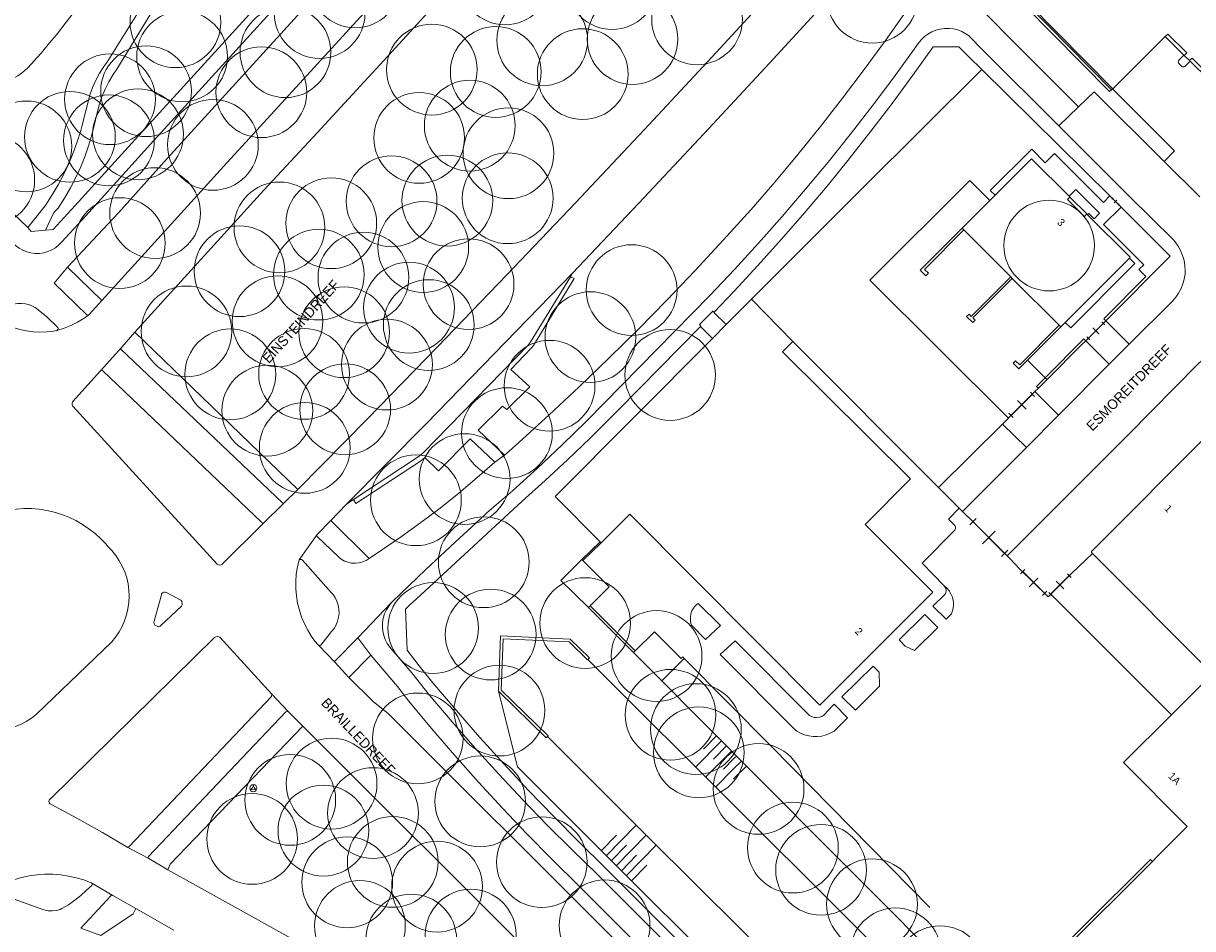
# Model space of a CAD drawing. Header units: metres. Extents: x 134994 to 136506, y 457393 to 459006.
# Tile 142 of 171: x 135737 to 135902, y 458351 to 458478. Entities that reach past the tile are written whole.
import ezdxf
from ezdxf.enums import TextEntityAlignment as Align

# ---------------------------------------------------------------- set-up
doc = ezdxf.new("R2010")
doc.units = ezdxf.units.M
for name, color, linetype, lineweight in [('B-WE-GR-BOOM-S', 250, 'Continuous', 13), ('B-WE-GW_TALUDLIJNEN', 251, 'Continuous', 5), ('B-WE-KG_BEBOUWING', 251, 'Continuous', 20), ('B-WE-KG_HUISNR', 251, 'Continuous', 5), ('B-WE-KG_ONDERGROND_REST', 251, 'Continuous', 5), ('B-WE-KG_STRAATNAAM', 251, 'Continuous', 5)]:
    doc.layers.add(name, color=color, linetype=linetype, lineweight=lineweight)
doc.styles.add('Styledgn000', font='dgn000.shx')

# ---------------------------------------------------------------- blocks, each defined once
blk = doc.blocks.new('SGR-BOOM_02')
blk.add_circle((0, 0), 6.4)

msp = doc.modelspace()

# ---------------------------------------------------------------- linework, layer by layer
at = {"layer": 'B-WE-GW_TALUDLIJNEN'}
for p, q in [((135835.91, 458377.19), (135832.24, 458373.5)), ((135835.2, 458377.9), (135833.37, 458376.05)), ((135837.32, 458375.77), (135833.66, 458372.09)), ((135836.62, 458376.48), (135834.79, 458374.64)), ((135837.72, 458374.75), (135836.21, 458373.23)), ((135838.02, 458375.06), (135837.72, 458374.75)), ((135838.74, 458374.35), (135837.72, 458373.34)), ((135839.44, 458373.64), (135837.72, 458371.92)), ((135837.72, 458373.34), (135835.08, 458370.68)), ((135837.72, 458371.92), (135837.62, 458371.82)), ((135818.97, 458361.72), (135821.08, 458363.88)), ((135819.68, 458361.02), (135823.89, 458365.31)), ((135821.08, 458359.6), (135825.3, 458363.9)), ((135820.39, 458360.32), (135822.51, 458362.47)), ((135822.51, 458358.2), (135826.72, 458362.48)), ((135821.79, 458358.89), (135823.93, 458361.07)), ((135823.21, 458357.48), (135825.36, 458359.67))]:
    msp.add_line(p, q, dxfattribs=at)
at = {"layer": 'B-WE-GW_TALUDLIJNEN', "flags": 128}
for points in [[(135731.72, 458469.7), (135733.3, 458469.83), (135734.05, 458469.94), (135734.78, 458470.13), (135735.49, 458470.4), (135735.89, 458470.59), (135736.64, 458471.02), (135737.34, 458471.52), (135737.99, 458472.08), (135738.59, 458472.7), (135738.87, 458473.03), (135739.93, 458474.22), (135741.1, 458475.67), (135742.09, 458476.81), (135743.45, 458478.56), (135744.14, 458479.43), (135745.81, 458481.47), (135747.5, 458483.49), (135750.38, 458487.17), (135753.22, 458491.45), (135757.45, 458494.99), (135762.55, 458503.61)], [(135804.45, 458384.21), (135807.14, 458373.55), (135848.96, 458331.78), (135858.29, 458322.49), (135876.36, 458304.22), (135889.57, 458290.91), (135897.19, 458283.32)]]:
    msp.add_lwpolyline(points, dxfattribs=at)
at = {"layer": 'B-WE-KG_BEBOUWING', "flags": 128}
for points in [[(135879.26, 458481.17), (135891.1, 458469.19), (135891.08, 458469.16), (135890.95, 458469.04), (135878.99, 458481.15)], [(135891.1, 458469.19), (135898.52, 458476.56), (135898.88, 458476.9), (135901.55, 458474.24), (135901.2, 458473.89), (135901.94, 458473.15), (135902.3, 458473.5), (135904.93, 458470.87), (135904.58, 458470.52), (135905.31, 458469.79), (135905.66, 458470.14), (135908.42, 458467.4), (135908.07, 458467.04), (135908.8, 458466.31), (135920.71, 458478.01), (135920.03, 458478.7)], [(135887.46, 458451.53), (135887.57, 458451.42), (135893.57, 458445.42), (135893.46, 458445.31), (135884.4, 458436.23), (135883.77, 458435.6), (135883.54, 458435.82), (135876.94, 458442.43), (135876.72, 458442.65), (135870.1, 458449.28), (135869.87, 458449.51), (135873.76, 458453.4), (135874.53, 458454.17), (135879.67, 458459.32), (135884.96, 458454.03), (135885.08, 458453.91)], [(135905.2, 458421.03), (135888.05, 458403.86), (135888.27, 458403.63), (135905.19, 458386.68), (135899.39, 458380.89), (135892.62, 458374.13), (135901.63, 458365.11), (135897.4, 458360.89), (135896.71, 458360.2), (135884, 458347.52)]]:
    msp.add_lwpolyline(points, dxfattribs=at)
for points in [[(135885.08, 458453.91), (135887.46, 458451.53), (135887.11, 458451.18), (135884.73, 458453.56)], [(135865.71, 458398.2), (135856.18, 458407.74), (135862.59, 458414.14), (135844.54, 458432.1), (135845.99, 458433.54), (135840.14, 458439.5), (135836.57, 458435.92), (135834.63, 458433.97), (135812.45, 458411.69), (135818.78, 458405.26), (135818.92, 458405.12), (135822.97, 458409.17), (135849.81, 458382.26)], [(135816.35, 458402.66), (135820.09, 458398.95), (135817.39, 458396.23), (135817.16, 458396), (135813.27, 458399.84), (135816.21, 458402.8)], [(135823.51, 458389.66), (135827.5, 458385.65), (135830.67, 458388.83), (135830.44, 458389.06), (135830.21, 458388.83), (135826.45, 458392.6), (135823.74, 458389.89)]]:
    msp.add_lwpolyline(points, close=True, dxfattribs=at)
at = {"layer": 'B-WE-KG_ONDERGROND_REST'}
for p, q in [((135876.39, 458476.53), (135886.29, 458466.62)), ((135883.51, 458463.95), (135872.8, 458474.64)), ((135872.62, 458471.92), (135870.83, 458473.71)), ((135872.62, 458471.92), (135890.71, 458454.06)), ((135883.51, 458463.95), (135886.29, 458466.62)), ((135744.75, 458452.72), (135751.74, 458460.41)), ((135903.41, 458453.92), (135898.35, 458458.92)), ((135738.06, 458449.6), (135732.48, 458454.9)), ((135892.3, 458452.5), (135890.71, 458454.06)), ((135891.15, 458453.8), (135890.98, 458453.62)), ((135891.94, 458452.85), (135891.07, 458453.71)), ((135891.68, 458453.45), (135891.33, 458453.1)), ((135892.03, 458452.93), (135891.86, 458452.76)), ((135743.63, 458444.02), (135748.48, 458439.31)), ((135814.59, 458442.64), (135814.89, 458443.17)), ((135746.69, 458437.33), (135748.48, 458439.31)), ((135836.57, 458435.92), (135834.82, 458437.64)), ((135890.15, 458436.47), (135887.3, 458433.63)), ((135890.01, 458435.9), (135889.58, 458436.33)), ((135890.15, 458436.47), (135893.42, 458433.15)), ((135751.3, 458432.75), (135753.17, 458434.87)), ((135753.17, 458434.87), (135776.13, 458412.66)), ((135832.96, 458435.64), (135834.63, 458433.97)), ((135883.77, 458435.6), (135879.08, 458430.91)), ((135887.66, 458433.97), (135889.8, 458436.12)), ((135889.15, 458434.62), (135888.3, 458435.47)), ((135845.99, 458433.54), (135866.54, 458412.94)), ((135890.62, 458430.32), (135887.3, 458433.63)), ((135887.87, 458433.76), (135887.44, 458434.19)), ((135893.42, 458433.15), (135890.62, 458430.32)), ((135751.3, 458432.75), (135748.3, 458429.41)), ((135879.08, 458430.91), (135881.57, 458428.43)), ((135890.62, 458430.32), (135883.48, 458423.15)), ((135748.29, 458429.4), (135748.3, 458429.41)), ((135881.84, 458428.16), (135880.62, 458426.94)), ((135881.57, 458428.43), (135881.84, 458428.16)), ((135880.14, 458426.46), (135876.41, 458422.76)), ((135879.49, 458426.41), (135880.09, 458425.8)), ((135880.62, 458426.94), (135880.14, 458426.46)), ((135880.14, 458426.46), (135883.48, 458423.15)), ((135879.79, 458426.1), (135876.77, 458423.11)), ((135877.68, 458425.21), (135878.88, 458424)), ((135876.47, 458423.41), (135877.07, 458422.81)), ((135883.48, 458423.15), (135878.92, 458418.6)), ((135866.54, 458412.94), (135875.54, 458421.89)), ((135875.54, 458421.89), (135876.39, 458422.73)), ((135878.92, 458418.6), (135875.54, 458421.89)), ((135876.39, 458422.73), (135876.41, 458422.76)), ((135893.29, 458420.37), (135876.22, 458403.3)), ((135878.92, 458418.6), (135869.93, 458409.55)), ((135805.3, 458417.51), (135803.96, 458416.51)), ((135869.45, 458410.03), (135866.54, 458412.94)), ((135782.98, 458410.52), (135780.8, 458408.28)), ((135869.93, 458409.55), (135869.45, 458410.03)), ((135780.8, 458408.28), (135778.86, 458406.33)), ((135786.21, 458402.93), (135780.8, 458408.28)), ((135871.83, 458408.59), (135870.93, 458407.69)), ((135876.22, 458403.3), (135870.99, 458408.5)), ((135875.86, 458403.65), (135871.38, 458408.14)), ((135874.52, 458406.79), (135872.72, 458405)), ((135776.32, 458402.74), (135778.86, 458406.33)), ((135816.21, 458402.8), (135818.78, 458405.26)), ((135816.35, 458402.66), (135818.92, 458405.12)), ((135876.31, 458404.1), (135875.41, 458403.21)), ((135876.22, 458403.3), (135876.58, 458402.92)), ((135888.27, 458403.63), (135885.33, 458400.87)), ((135876.58, 458402.92), (135878.02, 458401.44)), ((135881.84, 458397.67), (135878.02, 458401.44)), ((135878.72, 458401.39), (135878.11, 458400.77)), ((135881.49, 458398.02), (135878.42, 458401.08)), ((135880.56, 458400.17), (135879.34, 458398.94)), ((135884.98, 458400.52), (135882.35, 458397.88)), ((135885.33, 458400.87), (135882.37, 458397.9)), ((135884.71, 458400.78), (135885.24, 458400.25)), ((135881.79, 458398.33), (135881.18, 458397.72)), ((135883.14, 458399.72), (135884.19, 458398.67)), ((135789.33, 458396.66), (135789.52, 458396.85)), ((135881.84, 458397.67), (135881.99, 458397.52)), ((135882.37, 458397.9), (135881.99, 458397.52)), ((135882.09, 458398.14), (135882.62, 458397.61)), ((135882.37, 458397.9), (135899.39, 458380.89)), ((135784.59, 458391.75), (135789.33, 458396.66)), ((135823.51, 458389.66), (135817.16, 458396)), ((135823.74, 458389.89), (135817.39, 458396.23)), ((135786.45, 458389.27), (135784.59, 458391.75)), ((135779.06, 458390.7), (135781.39, 458388.26)), ((135783.36, 458386.15), (135786.45, 458389.27)), ((135781.39, 458388.26), (135781.4, 458388.25)), ((135781.4, 458388.25), (135783.36, 458386.15)), ((135783.36, 458386.15), (135786.77, 458382.77)), ((135772.5, 458383.81), (135774.77, 458381.36)), ((135774.77, 458381.36), (135776.83, 458379.28)), ((135755.14, 458360.59), (135752.16, 458362.17)), ((135757.82, 458359.03), (135755.14, 458360.59)), ((135896.71, 458360.2), (135896.42, 458360.49)), ((135761.73, 458356.86), (135757.82, 458359.03)), ((135747.08, 458357.14), (135747.01, 458357.18)), ((135750.05, 458355.41), (135747.08, 458357.14)), ((135750.05, 458355.41), (135753.29, 458353.56)), ((135758.65, 458350.52), (135753.29, 458353.56))]:
    msp.add_line(p, q, dxfattribs=at)
at = {"layer": 'B-WE-KG_ONDERGROND_REST', "flags": 128}
for points in [[(135881.75, 458600), (135880.79, 458598.9), (135844.23, 458555.71), (135843.09, 458554.35), (135841.88, 458553.05), (135840.62, 458551.8), (135839.3, 458550.6), (135837.93, 458549.47), (135837.39, 458549.05), (135833.92, 458546.55), (135832.67, 458545.62), (135831.46, 458544.64), (135830.31, 458543.59), (135829.21, 458542.48), (135828.17, 458541.32), (135827.94, 458541.04), (135755.36, 458461.37), (135746.26, 458451.28), (135742.86, 458447.58)], [(135776.13, 458412.66), (135786.02, 458422.69), (135795.85, 458432.78), (135805.62, 458442.92), (135815.33, 458453.11), (135824.99, 458463.37), (135834.59, 458473.67), (135844.12, 458484.03), (135853.61, 458494.45), (135863.03, 458504.91), (135872.39, 458515.43), (135881.69, 458526.01), (135890.93, 458536.64), (135900.11, 458547.31), (135909.23, 458558.04), (135918.29, 458568.83), (135926.51, 458578.73)], [(135850.73, 458543.32), (135840.56, 458531.6), (135830.33, 458519.92), (135820.05, 458508.3), (135809.7, 458496.73), (135799.3, 458485.22), (135788.83, 458473.76), (135778.31, 458462.35), (135771.36, 458454.89)], [(135751.74, 458460.41), (135813.32, 458528)], [(135743.63, 458444.02), (135750.85, 458451.7), (135757.7, 458459.36), (135803.7, 458509.86), (135811.62, 458518.54), (135817.07, 458524.51)], [(135817.08, 458515.01), (135805.1, 458501.59), (135793.06, 458488.22), (135780.96, 458474.9), (135768.8, 458461.64), (135766.63, 458459.29)], [(135738.06, 458449.6), (135740.52, 458452.67), (135741.48, 458454.22), (135742.33, 458455.65), (135743.11, 458457.12), (135743.82, 458458.62), (135744.46, 458460.16), (135745.02, 458461.72), (135745.51, 458463.31), (135745.66, 458463.86), (135746.8, 458468.29), (135747.18, 458469.35), (135747.64, 458470.38), (135748.17, 458471.37), (135748.76, 458472.32), (135749.18, 458472.91), (135756.47, 458484.61), (135757.34, 458486.27), (135758.14, 458487.97), (135758.87, 458489.7), (135759.45, 458491.26), (135763.36, 458503.35)], [(135740.55, 458449.22), (135741.74, 458451.73), (135742.33, 458452.36), (135743.23, 458453.75), (135744.07, 458455.19), (135744.83, 458456.67), (135745.52, 458458.18), (135746.13, 458459.72), (135746.67, 458461.29), (135747.08, 458462.68), (135748.13, 458466.91), (135748.51, 458468.03), (135748.97, 458469.12), (135749.5, 458470.18), (135750.11, 458471.2), (135750.6, 458471.94), (135759.12, 458485.92), (135759.8, 458487.32), (135760.4, 458488.76), (135760.94, 458490.22), (135761.22, 458491.11), (135765, 458502.85)], [(135814.89, 458443.17), (135824.21, 458452.99), (135833.47, 458462.86), (135842.67, 458472.78), (135851.81, 458482.76), (135856.02, 458487.4)], [(135871.59, 458481.39), (135876.39, 458476.53)], [(135890.95, 458469.04), (135890.65, 458468.78), (135878.7, 458480.86), (135878.99, 458481.15)], [(135861.97, 458480.11), (135859.04, 458475.97), (135856.04, 458471.88), (135852.98, 458467.84), (135849.86, 458463.84), (135846.67, 458459.9), (135843.42, 458456.01), (135840.11, 458452.16), (135840.07, 458452.11)], [(135863.68, 458475.58), (135864.08, 458476.07), (135864.52, 458476.51), (135865.02, 458476.89), (135865.57, 458477.2), (135866.15, 458477.44), (135866.76, 458477.61), (135867.38, 458477.7), (135868.01, 458477.7), (135868.63, 458477.63), (135869.24, 458477.48), (135869.83, 458477.25), (135870.38, 458476.95), (135870.89, 458476.59), (135870.91, 458476.57)], [(135870.91, 458476.57), (135872.8, 458474.64)], [(135904.55, 458470.57), (135902.02, 458473.06), (135901.3, 458472.33), (135901.14, 458472.26), (135900.96, 458472.27), (135900.84, 458472.33), (135900.41, 458472.79), (135900.36, 458472.96), (135900.39, 458473.12), (135900.49, 458473.26), (135901.15, 458473.94), (135898.52, 458476.56)], [(135834.33, 458440.06), (135837.77, 458443.71), (135841.15, 458447.41), (135844.47, 458451.17), (135847.74, 458454.98), (135850.94, 458458.84), (135854.08, 458462.75), (135857.15, 458466.71), (135860.17, 458470.72), (135863.11, 458474.78), (135863.68, 458475.58)], [(135865.79, 458475.12), (135862.92, 458471.1), (135859.98, 458467.12), (135856.98, 458463.18), (135853.92, 458459.3), (135850.8, 458455.46), (135847.61, 458451.68), (135844.37, 458447.95), (135841.06, 458444.27), (135837.7, 458440.65), (135834.82, 458437.64)], [(135870.83, 458473.71), (135869.4, 458475.11), (135865.79, 458475.12)], [(135872.62, 458471.92), (135855.85, 458455.2), (135840.14, 458439.5)], [(135898.35, 458458.92), (135888.49, 458468.76), (135886.29, 458466.62)], [(135891.08, 458469.16), (135899.8, 458460.42), (135898.35, 458458.92)], [(135883.51, 458463.95), (135893.46, 458454.01), (135899.67, 458447.89), (135899.9, 458447.61), (135900.33, 458447), (135900.68, 458446.35), (135900.96, 458445.67), (135901.17, 458444.97), (135901.3, 458444.24), (135901.35, 458443.5), (135901.32, 458443.05), (135901.2, 458442.35), (135901.01, 458441.66), (135900.74, 458440.99), (135900.4, 458440.36), (135899.99, 458439.77), (135899.52, 458439.23), (135893.42, 458433.15)], [(135890.71, 458454.06), (135889.8, 458453.16), (135882.88, 458460.03), (135881.6, 458458.72), (135879.68, 458460.68), (135873.84, 458454.84), (135874.53, 458454.17)], [(135766.63, 458459.29), (135748.48, 458439.31)], [(135876.39, 458422.73), (135856.86, 458442.2), (135870.93, 458456.25), (135873.76, 458453.4)], [(135771.36, 458454.89), (135753.17, 458434.87)], [(135887.57, 458451.42), (135887.76, 458451.6), (135888.5, 458450.86), (135889.25, 458451.63), (135888.5, 458452.37), (135885.9, 458454.97), (135884.96, 458454.03)], [(135744.75, 458452.72), (135741.65, 458449.32), (135740.55, 458449.22)], [(135840.07, 458452.11), (135836.17, 458447.81), (135832.22, 458443.57), (135828.21, 458439.38), (135824.15, 458435.25), (135820.02, 458431.17), (135815.85, 458427.15), (135811.61, 458423.19), (135807.32, 458419.29), (135805.97, 458418.08)], [(135892.3, 458452.5), (135889.82, 458450.03), (135895.49, 458444.37), (135894.8, 458443.68), (135895.79, 458442.68), (135889.86, 458436.74), (135890.15, 458436.47)], [(135892.3, 458452.5), (135892.83, 458451.96), (135899.22, 458445.55), (135890.15, 458436.47)], [(135740.55, 458449.22), (135738.54, 458449.07), (135738.06, 458449.6)], [(135869.87, 458449.51), (135863.96, 458443.59), (135864.76, 458442.8), (135865.11, 458443.15), (135864.54, 458443.71), (135870.1, 458449.28)], [(135742.86, 458447.58), (135742.44, 458447.15), (135741.97, 458446.77), (135741.45, 458446.46), (135740.89, 458446.22), (135740.31, 458446.05), (135739.71, 458445.97), (135739.1, 458445.96), (135738.5, 458446.03), (135737.91, 458446.18), (135737.35, 458446.41), (135736.82, 458446.71), (135736.33, 458447.08), (135735.9, 458447.5), (135735.85, 458447.57)], [(135893.46, 458445.31), (135893.61, 458445.16), (135894.23, 458444.53), (135893.69, 458444.01), (135885.18, 458435.46), (135884.4, 458436.23)], [(135743.63, 458444.02), (135741.76, 458441.78), (135746.36, 458437.28)], [(135782.98, 458410.52), (135794.25, 458421.94), (135805.46, 458433.42), (135814.89, 458443.17)], [(135814.59, 458442.64), (135808.9, 458433.38), (135808.62, 458433), (135793.83, 458417.84), (135793.26, 458417.36), (135784.01, 458411.23)], [(135814.59, 458442.64), (135815.14, 458442.43), (135809.39, 458432.98), (135809.08, 458432.6), (135806.2, 458429.6), (135808.86, 458427.12), (135805.64, 458423.96), (135805.02, 458424.41), (135801.59, 458421.02), (135805.3, 458417.51)], [(135876.94, 458442.43), (135871.37, 458436.85), (135871.68, 458436.53), (135871.35, 458436.2), (135870.5, 458437.05), (135870.84, 458437.38), (135871.14, 458437.07), (135876.72, 458442.65)], [(135816.83, 458422.23), (135834.33, 458440.06)], [(135733.43, 458436.78), (135733.73, 458437.26), (135734.1, 458437.7), (135734.52, 458438.07), (135734.99, 458438.39), (135735.51, 458438.63), (135736.05, 458438.8), (135736.61, 458438.9), (135737.18, 458438.91), (135737.74, 458438.84), (135738.29, 458438.7), (135738.81, 458438.48), (135739.1, 458438.32)], [(135739.1, 458438.32), (135740.68, 458437.05), (135742.3, 458435.5)], [(135733.43, 458436.78), (135734.25, 458436.28), (135735.11, 458435.85), (135735.99, 458435.5), (135736.91, 458435.22), (135737.85, 458435.02), (135738.8, 458434.89), (135739.76, 458434.85), (135740.72, 458434.89), (135741.67, 458435), (135742.16, 458435.09)], [(135742.16, 458435.09), (135743.16, 458435.42), (135744.14, 458435.81), (135745.08, 458436.28), (135745.99, 458436.82), (135746.61, 458437.25)], [(135746.36, 458437.28), (135746.48, 458437.23), (135746.61, 458437.25)], [(135746.61, 458437.25), (135746.69, 458437.33)], [(135834.82, 458437.64), (135834.73, 458437.88), (135832.8, 458435.93), (135832.99, 458435.68), (135832.96, 458435.64)], [(135742.3, 458435.5), (135742.34, 458435.35), (135742.3, 458435.21), (135742.19, 458435.11), (135742.16, 458435.09)], [(135821.35, 458423.87), (135832.96, 458435.64)], [(135879.08, 458430.91), (135877.86, 458429.68), (135877.07, 458430.47), (135877.41, 458430.81), (135877.98, 458430.25), (135883.54, 458435.82)], [(135881.57, 458428.43), (135887.02, 458433.89), (135887.3, 458433.63)], [(135887.3, 458433.63), (135886.77, 458433.1), (135881.84, 458428.16)], [(135751.3, 458432.75), (135751.19, 458432.45), (135773.98, 458410.8)], [(135893.29, 458420.37), (135903.13, 458430.33), (135903.7, 458430.87), (135904.32, 458431.35), (135904.99, 458431.76), (135905.7, 458432.1), (135906.43, 458432.37), (135907.19, 458432.57), (135907.97, 458432.68), (135908.76, 458432.71), (135909.54, 458432.67), (135910.28, 458432.55), (135911.02, 458432.38), (135911.74, 458432.14), (135912.42, 458431.82), (135913.07, 458431.43), (135913.67, 458430.98), (135913.94, 458430.75), (135914.97, 458429.69)], [(135748.29, 458429.4), (135744.36, 458425.04)], [(135748.62, 458429.41), (135748.51, 458429.47), (135748.37, 458429.46), (135748.3, 458429.41)], [(135771.04, 458408.05), (135748.62, 458429.41)], [(135881.57, 458428.43), (135880.35, 458427.21), (135880.62, 458426.94)], [(135744.36, 458425.04), (135744.29, 458424.85), (135744.29, 458424.65), (135744.37, 458424.46), (135744.41, 458424.41)], [(135744.41, 458424.41), (135764.77, 458402.15)], [(135807.79, 458411.03), (135811.04, 458413.92), (135814.23, 458416.88), (135817.37, 458419.89), (135820.46, 458422.96), (135821.35, 458423.87)], [(135806.42, 458412.48), (135809.96, 458415.68), (135813.44, 458418.94), (135816.83, 458422.23)], [(135784.01, 458411.23), (135784.32, 458410.69), (135793.58, 458416.77), (135794.07, 458417.16), (135796, 458415.29), (135800.45, 458419.82), (135803.96, 458416.51)], [(135803.96, 458416.51), (135801.42, 458414.29), (135798.84, 458412.14), (135796.21, 458410.04), (135793.52, 458408.01), (135790.79, 458406.04), (135788.08, 458404.19)], [(135805.97, 458418.08), (135805.3, 458417.51)], [(135774.25, 458410.81), (135776.13, 458412.66)], [(135802.81, 458409.36), (135806.42, 458412.48)], [(135727.65, 458405.84), (135728.47, 458406.57), (135729.33, 458407.23), (135730.24, 458407.83), (135731.19, 458408.36), (135732.18, 458408.82), (135733.2, 458409.2), (135734.25, 458409.51), (135735.31, 458409.74), (135736.39, 458409.9), (135737.48, 458409.97), (135738.57, 458409.96), (135739.65, 458409.88), (135740.73, 458409.71), (135741.79, 458409.47), (135742.83, 458409.15), (135743.85, 458408.75), (135744.83, 458408.28), (135745.78, 458407.74), (135746.68, 458407.13), (135747.54, 458406.46), (135748.34, 458405.72), (135749.09, 458404.93), (135749.31, 458404.67)], [(135771.1, 458407.72), (135774.25, 458410.81)], [(135773.98, 458410.8), (135774.1, 458410.75), (135774.22, 458410.78), (135774.25, 458410.81)], [(135782.98, 458410.52), (135783.63, 458410.99), (135784.01, 458411.23)], [(135791.87, 458396.28), (135793.46, 458397.76), (135807.79, 458411.03)], [(135869.45, 458410.03), (135867.93, 458408.49), (135868.87, 458407.55), (135868.94, 458407.35), (135868.92, 458407.14), (135868.83, 458406.94), (135868.75, 458406.85), (135864.21, 458402.28), (135867.31, 458399.08)], [(135794.21, 458401.38), (135798.32, 458405.25), (135802.48, 458409.06), (135802.81, 458409.36)], [(135869.93, 458409.55), (135870.45, 458409.03), (135870.99, 458408.5)], [(135765.46, 458402.14), (135771.1, 458407.72)], [(135771.1, 458407.72), (135771.14, 458407.86), (135771.09, 458407.99), (135771.04, 458408.05)], [(135778.87, 458406.05), (135778.83, 458406.19), (135778.86, 458406.33)], [(135781.87, 458403.14), (135778.87, 458406.05)], [(135749.31, 458404.67), (135749.92, 458404.04), (135750.47, 458403.35), (135750.96, 458402.62), (135751.38, 458401.85), (135751.73, 458401.04), (135752, 458400.2), (135752.2, 458399.34), (135752.31, 458398.47), (135752.35, 458397.59), (135752.31, 458396.71), (135752.18, 458395.84), (135751.98, 458394.98), (135751.7, 458394.14), (135751.35, 458393.34), (135750.93, 458392.56), (135750.43, 458391.83), (135749.89, 458391.17)], [(135788.08, 458404.19), (135786.21, 458402.93)], [(135764.77, 458402.15), (135764.93, 458402.03), (135765.12, 458401.99), (135765.3, 458402.03), (135765.46, 458402.14)], [(135776.32, 458402.74), (135776.08, 458401.74), (135775.93, 458400.72), (135775.86, 458399.7), (135775.86, 458398.67), (135775.95, 458397.65), (135776.11, 458396.64), (135776.36, 458395.64), (135776.68, 458394.67), (135777.07, 458393.72), (135777.54, 458392.81), (135778.08, 458391.93), (135778.51, 458391.33)], [(135776.79, 458402.67), (135776.65, 458402.77), (135776.47, 458402.79), (135776.32, 458402.74)], [(135780.87, 458398.15), (135776.79, 458402.67)], [(135786.21, 458402.93), (135785.77, 458402.65), (135785.28, 458402.44), (135784.78, 458402.31), (135784.26, 458402.26), (135783.73, 458402.28), (135783.22, 458402.39), (135782.73, 458402.57), (135782.27, 458402.83), (135781.87, 458403.14)], [(135789.52, 458396.85), (135794.21, 458401.38)], [(135868.64, 458396.7), (135868.64, 458396.25), (135868.57, 458395.75), (135868.41, 458395.27), (135868.35, 458395.12), (135867.59, 458394.36), (135865.74, 458396.18), (135867.45, 458397.89), (135867.56, 458398.14), (135867.6, 458398.42), (135867.55, 458398.69), (135867.43, 458398.94), (135867.31, 458399.08)], [(135867.31, 458399.08), (135867.69, 458398.76), (135868.02, 458398.38), (135868.29, 458397.95), (135868.49, 458397.48), (135868.61, 458396.99), (135868.64, 458396.7)], [(135756.89, 458397.82), (135755.87, 458394.08)], [(135757.62, 458398.14), (135757.43, 458398.2), (135757.23, 458398.18), (135757.05, 458398.08), (135756.93, 458397.92), (135756.89, 458397.82)], [(135759.56, 458397.09), (135757.62, 458398.14)], [(135759.73, 458396.21), (135759.82, 458396.41), (135759.83, 458396.64), (135759.77, 458396.86), (135759.63, 458397.04), (135759.56, 458397.09)], [(135780.9, 458392.62), (135781.26, 458393.07), (135781.54, 458393.57), (135781.76, 458394.1), (135781.9, 458394.65), (135781.96, 458395.22), (135781.94, 458395.79), (135781.84, 458396.36), (135781.66, 458396.9), (135781.41, 458397.42), (135781.09, 458397.89), (135780.87, 458398.15)], [(135789.52, 458396.85), (135789.42, 458396.75), (135789.33, 458396.66)], [(135756.84, 458393.47), (135759.73, 458396.21)], [(135789.11, 458390.43), (135788.75, 458390.95), (135788.47, 458391.5), (135788.26, 458392.08), (135788.13, 458392.68), (135788.07, 458393.3), (135788.1, 458393.92), (135788.2, 458394.53), (135788.39, 458395.12), (135788.64, 458395.69), (135788.97, 458396.21), (135789.33, 458396.66)], [(135896.75, 458282.04), (135819.5, 458359.3), (135815.82, 458362.9), (135812.24, 458366.52), (135808.71, 458370.18), (135805.25, 458373.91), (135801.84, 458377.68), (135798.49, 458381.52), (135795.21, 458385.4), (135793.26, 458387.79), (135791.55, 458389.99), (135791.33, 458395.78), (135791.87, 458396.28)], [(135831.68, 458393.52), (135831.6, 458393.75), (135831.52, 458394.2), (135831.52, 458394.65), (135831.59, 458395.1), (135831.75, 458395.53), (135831.97, 458395.93), (135832.26, 458396.28), (135832.61, 458396.58), (135835.76, 458393.46), (135833.65, 458391.52), (135831.68, 458393.52)], [(135860.98, 458391.43), (135861.83, 458390.57), (135863.14, 458389.93), (135866.43, 458393.21), (135864.58, 458395.03), (135860.98, 458391.43)], [(135755.87, 458394.08), (135755.83, 458393.88), (135755.87, 458393.69), (135755.98, 458393.52), (135756.15, 458393.42), (135756.15, 458393.42)], [(135756.15, 458393.42), (135756.32, 458393.36)], [(135756.32, 458393.36), (135756.5, 458393.31), (135756.68, 458393.35), (135756.83, 458393.46), (135756.84, 458393.47)], [(135741.19, 458368.99), (135764.38, 458391.79)], [(135764.38, 458391.79), (135764.58, 458391.9), (135764.81, 458391.93), (135765.03, 458391.89), (135765.15, 458391.82)], [(135765.15, 458391.82), (135772.5, 458383.81)], [(135779.38, 458390.71), (135780.9, 458392.62)], [(135784.59, 458391.75), (135781.37, 458388.46)], [(135804.45, 458384.21), (135804.75, 458392.02), (135814.58, 458391.56), (135817.29, 458388.91), (135817.05, 458388.67)], [(135749.89, 458391.17), (135739.3, 458380.97)], [(135778.51, 458391.33), (135779.06, 458390.7)], [(135779.06, 458390.7), (135779.17, 458390.64), (135779.3, 458390.65), (135779.38, 458390.71)], [(135894.92, 458281.86), (135891.92, 458284.74), (135818.43, 458358.33), (135814.84, 458361.81), (135811.34, 458365.32), (135807.89, 458368.88), (135804.5, 458372.5), (135801.17, 458376.17), (135797.9, 458379.9), (135794.69, 458383.68), (135792.21, 458386.78), (135789.11, 458390.43)], [(135811.38, 458377.84), (135811.44, 458377.91), (135804.85, 458384.37), (135805.13, 458391.6), (135814.41, 458391.17), (135817.01, 458388.63), (135817.05, 458388.67)], [(135835.75, 458389.4), (135837.84, 458391.3), (135848.31, 458380.8), (135848.63, 458380.62), (135848.98, 458380.51), (135849.34, 458380.48), (135849.71, 458380.53), (135850.05, 458380.66), (135850.36, 458380.85), (135850.62, 458381.11), (135850.71, 458381.24), (135851.83, 458382.36), (135853.67, 458380.44), (135851.8, 458378.57), (135851.26, 458378.27), (135850.68, 458378.03), (135850.08, 458377.88), (135849.47, 458377.8), (135848.85, 458377.81), (135848.23, 458377.89), (135847.64, 458378.05), (135847.06, 458378.29), (135846.52, 458378.59), (135846.35, 458378.72), (135835.75, 458389.4)], [(135781.37, 458388.46), (135781.35, 458388.35), (135781.39, 458388.26)], [(135786.45, 458389.27), (135790.22, 458384.85), (135791.79, 458382.78), (135795.01, 458378.94), (135798.28, 458375.14), (135801.62, 458371.4), (135805.01, 458367.71), (135808.46, 458364.08), (135811.98, 458360.5), (135815.72, 458356.8), (135888.25, 458284.39), (135890.75, 458282.03)], [(135817.05, 458388.67), (135838.63, 458367.13), (135851.55, 458354.29), (135865.83, 458340.03), (135878.56, 458327.25), (135894.16, 458311.41), (135906.34, 458299.34), (135909.51, 458296.13)], [(135865.29, 458353.7), (135842.99, 458376.42), (135830.67, 458388.83)], [(135852.9, 458383.39), (135854.8, 458381.55), (135858.2, 458384.94), (135858.18, 458386.89), (135857.3, 458387.75), (135852.9, 458383.39)], [(135872.37, 458340.61), (135851.05, 458361.97), (135832.66, 458380.47), (135827.5, 458385.65)], [(135772.5, 458383.81), (135772.45, 458383.48), (135752.37, 458362.32), (135752.16, 458362.17)], [(135804.45, 458384.21), (135811.16, 458377.62), (135811.38, 458377.84)], [(135739.3, 458380.97), (135738.58, 458380.42), (135737.81, 458379.94), (135737, 458379.53), (135736.16, 458379.19), (135735.3, 458378.93), (135734.41, 458378.75), (135733.51, 458378.64), (135732.61, 458378.61), (135731.7, 458378.67), (135730.81, 458378.8), (135729.93, 458379.01), (135729.07, 458379.3), (135728.24, 458379.67), (135727.45, 458380.1), (135726.7, 458380.6), (135725.99, 458381.17), (135725.34, 458381.8), (135724.74, 458382.48), (135724.67, 458382.58)], [(135884.04, 458285.89), (135878.64, 458291.22), (135862.56, 458307.4), (135853.53, 458316.42), (135844.37, 458325.67), (135834.38, 458335.61), (135819.92, 458350.09), (135788.93, 458381.03), (135786.77, 458382.77)], [(135774.77, 458381.36), (135774.46, 458381.32), (135755.09, 458360.91)], [(135757.82, 458359.03), (135758.15, 458359.8), (135776.83, 458379.28)], [(135776.83, 458379.28), (135809.52, 458346.63)], [(135811.38, 458377.84), (135825.52, 458363.68), (135838.82, 458350.46), (135862.51, 458326.78), (135896.33, 458292.85), (135901.28, 458287.91)], [(135741.17, 458368.32), (135741.05, 458368.47), (135741.02, 458368.65), (135741.06, 458368.83), (135741.17, 458368.98), (135741.19, 458368.99)], [(135752.16, 458362.17), (135748.58, 458364.27), (135744.95, 458366.3), (135741.29, 458368.26), (135741.17, 458368.32)], [(135755.09, 458360.91), (135755.03, 458360.8), (135755.05, 458360.67), (135755.14, 458360.59)], [(135872.37, 458340.61), (135874.4, 458338.58), (135886.77, 458350.85), (135896.42, 458360.49)], [(135747.01, 458357.18), (135745.96, 458357.58), (135744.89, 458357.9), (135743.8, 458358.14), (135742.7, 458358.3), (135741.59, 458358.39), (135740.47, 458358.39), (135739.36, 458358.32), (135738.25, 458358.16), (135737.16, 458357.93), (135736.09, 458357.62), (135735.04, 458357.23), (135734.03, 458356.77), (135733.25, 458356.36)], [(135747.01, 458357.18), (135747.05, 458357.16), (135747.08, 458357.14)], [(135747.08, 458357.14), (135747.15, 458357.02), (135747.14, 458356.89), (135747.08, 458356.79)], [(135740.33, 458353.35), (135733.23, 458355.89)], [(135746.35, 458356.14), (135745.55, 458355.4), (135744.69, 458354.71), (135743.78, 458354.09), (135742.83, 458353.54), (135742.6, 458353.42)], [(135747.08, 458356.79), (135746.35, 458356.14)], [(135749.81, 458355.38), (135749.93, 458355.44), (135750.05, 458355.41)], [(135799.63, 458335.77), (135761.73, 458356.86)], [(135748.34, 458349.73), (135745.53, 458350.8), (135749.81, 458355.38)], [(135742.6, 458353.42), (135742.05, 458353.29), (135741.47, 458353.23), (135740.9, 458353.25), (135740.33, 458353.35), (135740.33, 458353.35)], [(135753.29, 458353.56), (135752.92, 458352.8), (135748.34, 458349.73)]]:
    msp.add_lwpolyline(points, dxfattribs=at)
at = {"layer": 'B-WE-KG_ONDERGROND_REST'}
msp.add_circle((135769.87, 458370.53), 0.5, dxfattribs=at)
for centre, radius, start, end in [((135768.89, 458371.1), 0.984, 303.8961, 356.038), ((135769.87, 458369.38), 0.999, 64.2764, 115.7204), ((135770.85, 458371.1), 0.982, 183.9307, 236.2452)]:
    msp.add_arc(centre, radius, start, end, dxfattribs=at)

# ---------------------------------------------------------------- block references
at = {"layer": 'B-WE-GR-BOOM-S'}
for p in [(135805.38, 458484.61), (135784.24, 458484.19), (135820.48, 458483.95), (135857.19, 458482.03), (135779.21, 458479.86), (135758.88, 458478.57), (135832.47, 458478.98), (135823.36, 458476.2), (135810.62, 458476.02), (135759.82, 458473.75), (135774.4, 458474.34), (135795.05, 458471.88), (135804.07, 458471.55), (135816.34, 458471.25), (135754.74, 458468.84), (135771, 458468.7), (135749.65, 458467.7), (135800.4, 458463.98), (135743.99, 458462.4), (135749.5, 458461.91), (135753.6, 458462.76), (135764.17, 458461.27), (135793.26, 458462.25), (135737.85, 458461.05), (135805.86, 458460.09), (135732.61, 458456.32), (135789.37, 458453.31), (135797.24, 458453.4), (135805.75, 458453.74), (135756.01, 458451.65), (135780.86, 458450.21), (135773.55, 458449.63), (135751.03, 458447.42), (135793.84, 458446.86), (135882.14, 458447.07), (135767.92, 458443.45), (135779.11, 458442.97), (135785.4, 458442.55), (135800.24, 458441.62), (135823.24, 458440.78), (135791.83, 458438.31), (135760.44, 458434.96), (135773.28, 458436.38), (135782.68, 458434.84), (135794.62, 458435.85), (135817.42, 458434.15), (135788.72, 458430.28), (135766.62, 458428.9), (135777.02, 458428.96), (135828.67, 458428.81), (135811.66, 458427.29), (135771.84, 458423.78), (135782.83, 458423.97), (135805.64, 458420.61), (135777.12, 458418.53), (135799.68, 458414.13), (135792.81, 458411.14), (135802.38, 458402.4), (135816.68, 458393.82), (135795.24, 458393.12), (135803.35, 458392.2), (135826.76, 458389.17), (135804.59, 458381.47), (135828.72, 458380.88), (135832.3, 458378.87), (135793.07, 458377.55), (135832.72, 458375.58), (135780.91, 458371.17), (135775.08, 458368.88), (135841.15, 458370.42), (135801.87, 458368.67), (135786.75, 458367.02), (135779.75, 458364.54), (135769.7, 458363.37), (135845.99, 458362.15), (135789.54, 458360.13), (135810.57, 458360.09), (135849.96, 458359.01), (135783.11, 458357.25), (135795.79, 458356.64), (135857.15, 458354.15), (135784.9, 458351.1), (135819.42, 458351.18), (135792.14, 458349.18), (135800.53, 458349.87), (135860.47, 458347.23), (135866.76, 458344.71)]:
    msp.add_blockref('SGR-BOOM_02', p, dxfattribs=at)

# ---------------------------------------------------------------- texts
at = {"layer": 'B-WE-KG_HUISNR', "linetype": 'Continuous', "style": 'Styledgn000'}
for s, rotation, p in [('3', 315.1936, (135884.11, 458450.06)), ('2', 315.0852, (135855.57, 458392.37))]:
    msp.add_text(s, height=1.05, rotation=rotation, dxfattribs=at).set_placement(p, align=Align.MIDDLE_RIGHT)
for s, height, rotation, p in [('1', 1.05, 314.9922, (135898.7, 458410.26)), ('1A', 1.054, 314.6745, (135899.23, 458372.5))]:
    msp.add_text(s, height=height, rotation=rotation, dxfattribs=at).set_placement(p, align=Align.MIDDLE_LEFT)
at = {"layer": 'B-WE-KG_STRAATNAAM', "style": 'Styledgn000'}
for s, rotation, p in [('EINSTEINDREEF', 47.7193, (135772.06, 458430.35)), ('ESMOREITDREEF', 45.328, (135888.23, 458420.8)), ('BRAILLEDREEF', 313.47, (135779.35, 458382.45))]:
    msp.add_text(s, height=1.4, rotation=rotation, dxfattribs=at).set_placement(p)

doc.saveas('drawing.dxf')
